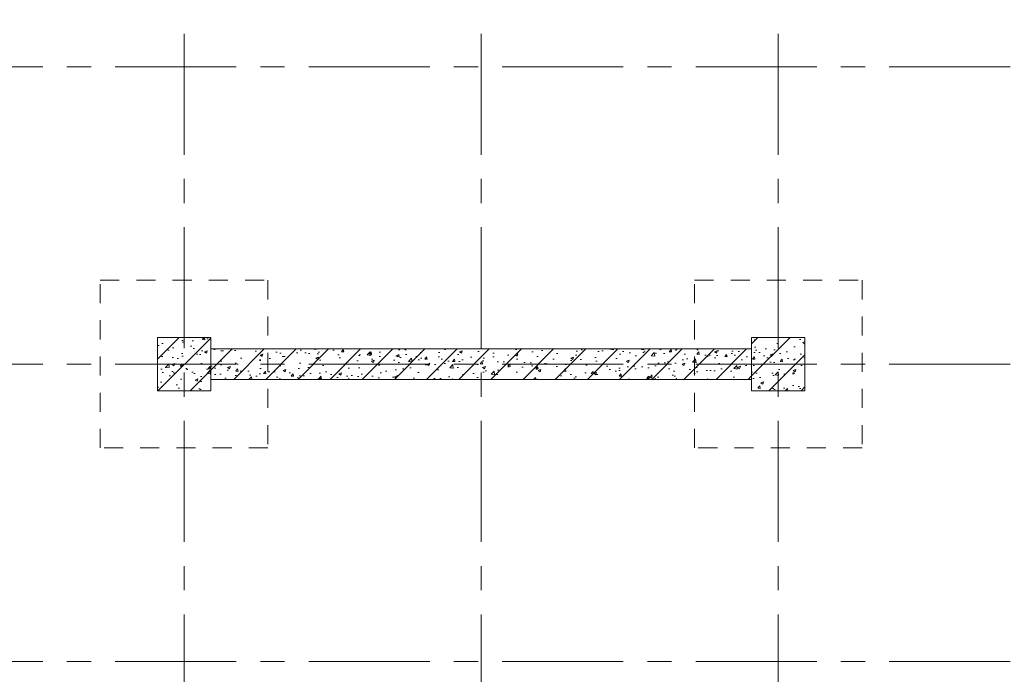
# Model space of a CAD drawing. Header units: millimetres. Extents: x 83969 to 141394, y 139608 to 176267.
# Tile 13 of 40: x 99242 to 112167, y 148030 to 156620. Entities that reach past the tile are written whole.
import ezdxf

# ---------------------------------------------------------------- set-up
doc = ezdxf.new("R2010")
doc.units = ezdxf.units.MM
doc.header["$LTSCALE"] = 50
doc.linetypes.add('B0401', pattern=[9.5, 5, -1.5, -3])
doc.linetypes.add('CENTER', pattern=[50.8, 31.75, -6.35, 6.35, -6.35])
for name, color, linetype, lineweight in [('AA$1A---_ARCEER', 1, 'Continuous', 18), ('AL$7A---_STRAMIEN', 8, 'CENTER', 9), ('AL22----_BINNENWAND', 7, 'Continuous', 9), ('AL28----_KOLOMKOP_BETONBAND', 2, 'B0401', 9), ('AL28----_KONSTRUKTIES', 4, 'Continuous', 9)]:
    doc.layers.add(name, color=color, linetype=linetype, lineweight=lineweight)
pattern_1 = [(50, (154885.57, 120319.74), (364.368, -31.8783), [38.1, -419.1]), (355, (154885.57, 120319.74), (-70.4859, 382.1133), [30.48, -335.28]), (100.451, (154915.94, 120317.1), (293.885, 350.2334), [32.38, -356.18]), (46.184, (154885.57, 120421.34), (542.1585, -84.0858), [57.15, -628.65]), (96.636, (154930.75, 120414.33), (474.805, 494.8554), [48.57, -534.27]), (351.184, (154885.6, 120421.34), (474.81, 494.85), [45.72, -502.92]), (21, (154936.37, 120395.94), (303.2285, -204.5305), [38.1, -419.1]), (326, (154936.37, 120395.94), (123.604, 368.376), [30.48, -335.28]), (71.451, (154961.64, 120378.9), (426.8341, 163.8427), [32.38, -356.18]), (37.5, (154885.57, 120319.74), (6.17665, 169.11015), [1.676, -329.54, 1.676, -338.684, -336.55]), (37.5, (154885.57, 120319.74), (6.17665, 169.11015), [-671.576, 1.676, -334.874]), (7.5, (154885.57, 120319.74), (133.6389, 200.3615), [1.676, -192.38, 1.676, -321.92, -128.27]), (7.5, (154885.57, 120319.74), (133.6389, 200.3615), [-517.652, 1.676, -126.594]), (327.5, (154772.29, 120319.74), (271.18182, -11.45836), [1.676, -125.324, 1.676, -394.564, -525.78]), (327.5, (154772.29, 120319.74), (271.18182, -11.45836), [-523.24, 1.676, -524.104]), (317.5, (154721.5, 120319.74), (296.2585, 50.85285), [1.676, -163.424, 1.676, -261.468, -373.38]), (317.5, (154721.5, 120319.74), (296.2585, 50.85285), [-428.244, 1.676, -371.704]), (45, (154885.57, 120319.74), (211.036, -211.036), [])]

# ---------------------------------------------------------------- blocks, each defined once
blk = doc.blocks.new('28_LUMC_MOD_kolom beton vierkant_met kolomkop - 700_700 met kolomkop-7985843-bwd N-01')
at = {"layer": 'AL28----_KOLOMKOP_BETONBAND'}
for p, q in [((-1100, 1100), (1100, 1100)), ((-1100, -1100), (-1100, 1100)), ((1100, 1100), (1100, -1100)), ((1100, -1100), (-1100, -1100))]:
    blk.add_line(p, q, dxfattribs=at)
at = {"layer": 'AL28----_KONSTRUKTIES'}
for p, q in [((-350, 350), (350, 350)), ((-350, -350), (-350, 350)), ((350, 350), (350, -350)), ((350, -350), (-350, -350))]:
    blk.add_line(p, q, dxfattribs=at)
blk = doc.blocks.new('LUMC_constructie_2018_rvt-1-bwd N-01')
at = {"layer": 'AA$1A---_ARCEER'}
h = blk.add_hatch(dxfattribs=at)
h.set_pattern_fill('FP_250', color=256, style=0, pattern_type=2)
h.set_pattern_definition(pattern_1)
h.paths.add_polyline_path([(101050, 151750), (101750, 151750), (101750, 152450), (101050, 152450)], flags=0)
h = blk.add_hatch(dxfattribs=at)
h.set_pattern_fill('FP_250', color=256, style=0, pattern_type=2)
h.set_pattern_definition(pattern_1)
h.paths.add_polyline_path([(108850, 151750), (109550, 151750), (109550, 152450), (108850, 152450), (108850, 151900)], flags=0)
h = blk.add_hatch(dxfattribs=at)
h.set_pattern_fill('FP_250', color=256, style=0, pattern_type=2)
h.set_pattern_definition(pattern_1)
h.paths.add_polyline_path([(101750, 151900), (108850, 151900), (108850, 152300), (101750, 152300)], flags=0)
at = {"layer": 'AL22----_BINNENWAND'}
for p, q in [((108850, 152300), (101750, 152300)), ((101750, 151900), (108850, 151900))]:
    blk.add_line(p, q, dxfattribs=at)
at = {"layer": 'AL28----_KONSTRUKTIES'}
for p, q in [((101750, 152450), (101050, 152450)), ((101050, 152450), (101050, 151750)), ((101750, 152300), (101750, 152450)), ((109550, 152450), (108850, 152450)), ((108850, 152450), (108850, 152300)), ((109550, 151750), (109550, 152450)), ((101750, 151750), (101750, 151900)), ((108850, 151900), (108850, 151750)), ((101050, 151750), (101750, 151750)), ((108850, 151750), (109550, 151750))]:
    blk.add_line(p, q, dxfattribs=at)
at = {"rotation": 89.9999999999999}
for p in [(101400, 152100), (109200, 152100)]:
    blk.add_blockref('28_LUMC_MOD_kolom beton vierkant_met kolomkop - 700_700 met kolomkop-7985843-bwd N-01', p, dxfattribs=at)

msp = doc.modelspace()

# ---------------------------------------------------------------- linework, layer by layer
at = {"layer": 'AL$7A---_STRAMIEN'}
for p, q in [((101400, 139608), (101400, 175433)), ((105300, 139608), (105300, 175433)), ((109200, 139608), (109200, 175433)), ((85257, 156000), (133415, 156000)), ((85257, 152100), (133415, 152100)), ((85257, 148200), (133415, 148200))]:
    msp.add_line(p, q, dxfattribs=at)

# ---------------------------------------------------------------- block references
msp.add_blockref('LUMC_constructie_2018_rvt-1-bwd N-01', (0, 0))

doc.saveas('drawing.dxf')
